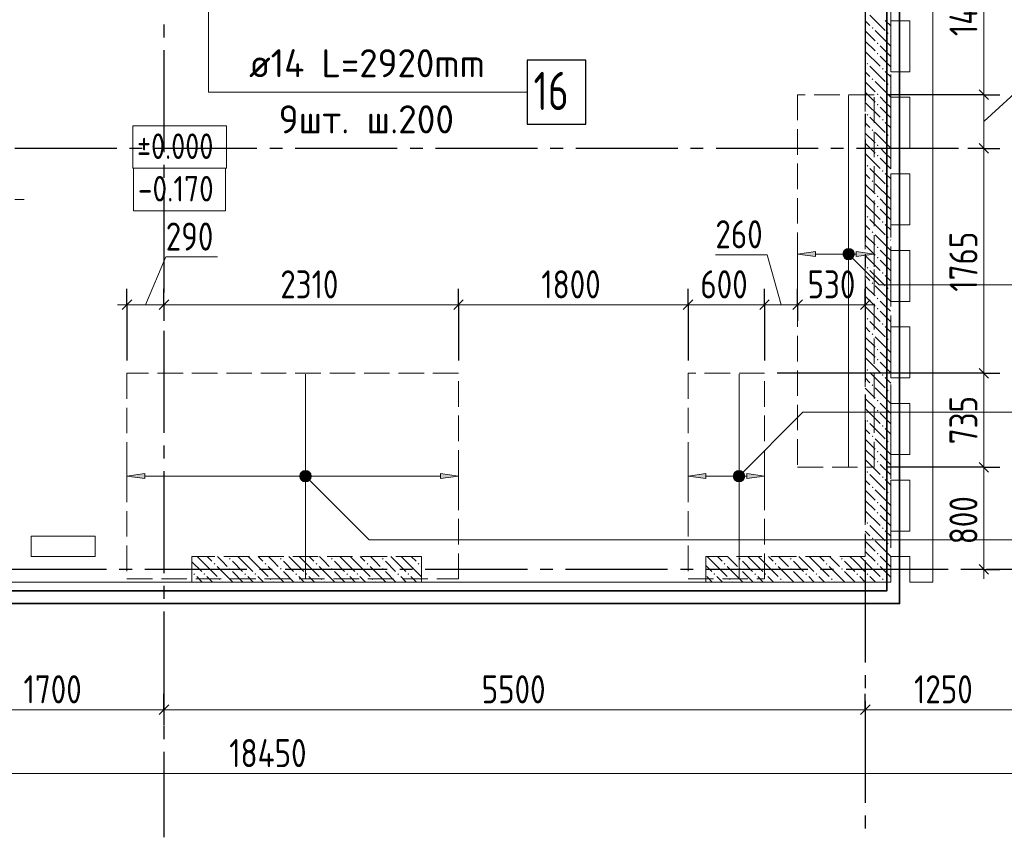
# Model space of a CAD drawing. Header units: millimetres. Extents: x 0 to 36258, y 0 to 42000.
# Tile 11 of 19: x 15193 to 22914, y 14930 to 21338. Entities that reach past the tile are written whole.
import ezdxf

# ---------------------------------------------------------------- set-up
doc = ezdxf.new("R2010")
doc.units = ezdxf.units.MM
doc.linetypes.add('______2', pattern=[270, 200, -70])
doc.linetypes.add('______5', pattern=[1100, 800, -100, 100, -100])
for name, color, linetype, lineweight in [('Standard', 7, 'Continuous', 25), ('Высотные отметки', 7, 'Continuous', 25), ('ДОП Верх по Х', 7, 'Continuous', 25), ('ЖБ Пилон', 180, 'Continuous', 25), ('Оси', 40, '______5', 18), ('Позиционная метка номер позиции', 7, 'Continuous', 13), ('Примечания', 7, 'Continuous', 25)]:
    doc.layers.add(name, color=color, linetype=linetype, lineweight=lineweight)
doc.layers.add('ЖБ Перекрытие верхний уровень', color=7, linetype='Continuous', lineweight=25, true_color=0xe0e0ff)
doc.layers.add('ЖБ Стена верхний уровень', color=7, linetype='Continuous', lineweight=25, true_color=0x006e00)
doc.styles.add('GOST 2.304-81', font='txt')
doc.styles.add('ISOCPEUR', font='txt')

msp = doc.modelspace()

# ---------------------------------------------------------------- hatches: boundary and pattern name
at = {"layer": 'ДОП Верх по Х', "linetype": 'Continuous', "lineweight": 13, "transparency": 33554687}
for points in [[(21674.9, 19533.3), (21693.7, 19463.6), (21693.7, 19538.6)], [(21693.7, 19538.6), (21693.7, 19463.6), (21712.4, 19468.8)], [(21693.7, 19538.6), (21712.4, 19468.8), (21712.4, 19533.3)], [(21661.4, 19482.3), (21661.4, 19519.8), (21656.2, 19501.1)], [(21661.4, 19519.8), (21674.9, 19468.8), (21674.9, 19533.3)], [(21661.4, 19519.8), (21661.4, 19482.3), (21674.9, 19468.8)], [(21674.9, 19533.3), (21674.9, 19468.8), (21693.7, 19463.6)], [(21712.4, 19533.3), (21712.4, 19468.8), (21725.9, 19482.3)], [(21712.4, 19533.3), (21725.9, 19482.3), (21725.9, 19519.8)], [(21725.9, 19519.8), (21725.9, 19482.3), (21731.2, 19501.1)], [(21753.7, 19481.1), (21893.7, 19501.1), (21753.7, 19521.1)], [(17401.8, 17742.3), (17401.8, 17779.7), (17396.5, 17761)], [(17401.8, 17779.7), (17415.3, 17728.8), (17415.3, 17793.2)], [(17401.8, 17779.7), (17401.8, 17742.3), (17415.3, 17728.8)], [(17415.3, 17793.2), (17434, 17723.5), (17434, 17798.5)], [(17415.3, 17793.2), (17415.3, 17728.8), (17434, 17723.5)], [(17434, 17798.5), (17434, 17723.5), (17452.8, 17728.8)], [(17434, 17798.5), (17452.8, 17728.8), (17452.8, 17793.2)], [(17452.8, 17793.2), (17452.8, 17728.8), (17466.3, 17742.3)], [(17452.8, 17793.2), (17466.3, 17742.3), (17466.3, 17779.7)], [(17466.3, 17779.7), (17466.3, 17742.3), (17471.5, 17761)], [(18494, 17741), (18634, 17761), (18494, 17781)], [(20801.8, 17742.3), (20801.8, 17779.7), (20796.5, 17761)], [(20801.8, 17779.7), (20815.3, 17728.8), (20815.3, 17793.2)], [(20801.8, 17779.7), (20801.8, 17742.3), (20815.3, 17728.8)], [(20815.3, 17793.2), (20834, 17723.5), (20834, 17798.5)], [(20815.3, 17793.2), (20815.3, 17728.8), (20834, 17723.5)], [(20834, 17798.5), (20834, 17723.5), (20852.8, 17728.8)], [(20834, 17798.5), (20852.8, 17728.8), (20852.8, 17793.2)], [(20852.8, 17793.2), (20852.8, 17728.8), (20866.3, 17742.3)], [(20852.8, 17793.2), (20866.3, 17742.3), (20866.3, 17779.7)], [(20866.3, 17779.7), (20866.3, 17742.3), (20871.5, 17761)], [(20894, 17741), (21034, 17761), (20894, 17781)]]:
    msp.add_hatch(color=7, dxfattribs=at).paths.add_polyline_path(points)
for points in [[(21433.7, 19481.1), (21293.7, 19501.1), (21433.7, 19521.1)], [(16174, 17741), (16034, 17761), (16174, 17781)], [(20574, 17741), (20434, 17761), (20574, 17781)]]:
    msp.add_hatch(color=7, dxfattribs=at).paths.add_polyline_path(points, flags=16)
at = {"layer": 'ЖБ Пилон', "linetype": 'Continuous', "lineweight": 18, "transparency": 33554687}
for points in [[(16714.5, 17073.1), (16721, 17079.6), (16727.5, 17073.1), (16721, 17066.6)], [(16834.5, 17113.1), (16840.9, 17119.6), (16847.4, 17113.1), (16840.9, 17106.6)], [(17114.5, 17073.1), (17121, 17079.6), (17127.5, 17073.1), (17121, 17066.6)], [(17234.5, 17113.1), (17240.9, 17119.6), (17247.4, 17113.1), (17240.9, 17106.6)], [(17514.5, 17073.1), (17521, 17079.6), (17527.5, 17073.1), (17521, 17066.6)], [(17634.5, 17113.1), (17640.9, 17119.6), (17647.4, 17113.1), (17640.9, 17106.6)], [(17914.5, 17073.1), (17921, 17079.6), (17927.5, 17073.1), (17921, 17066.6)], [(18034.5, 17113.1), (18040.9, 17119.6), (18047.4, 17113.1), (18040.9, 17106.6)], [(18314.5, 17073.1), (18321, 17079.6), (18327.5, 17073.1), (18321, 17066.6)], [(16554.4, 16993.1), (16560.9, 16999.6), (16567.4, 16993.1), (16560.9, 16986.6)], [(16634.5, 16993.1), (16640.9, 16999.6), (16647.4, 16993.1), (16640.9, 16986.6)], [(16834.5, 17033.1), (16840.9, 17039.6), (16847.4, 17033.1), (16840.9, 17026.6)], [(16954.4, 16993.1), (16960.9, 16999.6), (16967.4, 16993.1), (16960.9, 16986.6)], [(17034.5, 16993.1), (17040.9, 16999.6), (17047.4, 16993.1), (17040.9, 16986.6)], [(17234.5, 17033.1), (17240.9, 17039.6), (17247.4, 17033.1), (17240.9, 17026.6)], [(17354.4, 16993.1), (17360.9, 16999.6), (17367.4, 16993.1), (17360.9, 16986.6)], [(17434.5, 16993.1), (17440.9, 16999.6), (17447.4, 16993.1), (17440.9, 16986.6)], [(17634.5, 17033.1), (17640.9, 17039.6), (17647.4, 17033.1), (17640.9, 17026.6)], [(17754.4, 16993.1), (17760.9, 16999.6), (17767.4, 16993.1), (17760.9, 16986.6)], [(17834.5, 16993.1), (17840.9, 16999.6), (17847.4, 16993.1), (17840.9, 16986.6)], [(18034.5, 17033.1), (18040.9, 17039.6), (18047.4, 17033.1), (18040.9, 17026.6)], [(18154.4, 16993.1), (18160.9, 16999.6), (18167.4, 16993.1), (18160.9, 16986.6)], [(18234.5, 16993.1), (18240.9, 16999.6), (18247.4, 16993.1), (18240.9, 16986.6)], [(16754.4, 16953.1), (16760.9, 16959.6), (16767.4, 16953.1), (16760.9, 16946.6)], [(17154.4, 16953.1), (17160.9, 16959.6), (17167.4, 16953.1), (17160.9, 16946.6)], [(17554.4, 16953.1), (17560.9, 16959.6), (17567.4, 16953.1), (17560.9, 16946.6)], [(17954.4, 16953.1), (17960.9, 16959.6), (17967.4, 16953.1), (17960.9, 16946.6)]]:
    msp.add_hatch(color=7, dxfattribs=at).paths.add_polyline_path(points, flags=16)
at = {"layer": 'ЖБ Стена верхний уровень', "linetype": 'Continuous', "lineweight": 18, "transparency": 33554687}
for points in [[(21874.5, 21273.1), (21881, 21279.6), (21887.5, 21273.1), (21881, 21266.6)], [(21994.5, 21233.1), (22001, 21239.6), (22007.5, 21233.1), (22001, 21226.6)], [(21914.5, 21153.1), (21921, 21159.6), (21927.4, 21153.1), (21921, 21146.6)], [(21914.5, 21073.1), (21921, 21079.6), (21927.4, 21073.1), (21921, 21066.6)], [(21834.5, 20993.1), (21840.9, 20999.6), (21847.4, 20993.1), (21840.9, 20986.6)], [(21954.4, 20953.1), (21960.9, 20959.6), (21967.4, 20953.1), (21960.9, 20946.6)], [(21874.5, 20873.1), (21881, 20879.6), (21887.5, 20873.1), (21881, 20866.6)], [(21994.5, 20833.1), (22001, 20839.6), (22007.5, 20833.1), (22001, 20826.6)], [(21914.5, 20753.1), (21921, 20759.6), (21927.4, 20753.1), (21921, 20746.6)], [(21914.5, 20673.1), (21921, 20679.6), (21927.4, 20673.1), (21921, 20666.6)], [(21834.5, 20593.1), (21840.9, 20599.6), (21847.4, 20593.1), (21840.9, 20586.6)], [(21954.4, 20553.1), (21960.9, 20559.6), (21967.4, 20553.1), (21960.9, 20546.6)], [(21874.5, 20473.1), (21881, 20479.6), (21887.5, 20473.1), (21881, 20466.6)], [(21994.5, 20433.1), (22001, 20439.6), (22007.5, 20433.1), (22001, 20426.6)], [(21914.5, 20353.1), (21921, 20359.6), (21927.4, 20353.1), (21921, 20346.6)], [(21914.5, 20273.1), (21921, 20279.6), (21927.4, 20273.1), (21921, 20266.6)], [(21834.5, 20193.1), (21840.9, 20199.6), (21847.4, 20193.1), (21840.9, 20186.6)], [(21954.4, 20153.1), (21960.9, 20159.6), (21967.4, 20153.1), (21960.9, 20146.6)], [(21874.5, 20073.1), (21881, 20079.6), (21887.5, 20073.1), (21881, 20066.6)], [(21994.5, 20033.1), (22001, 20039.6), (22007.5, 20033.1), (22001, 20026.6)], [(21914.5, 19953.1), (21921, 19959.6), (21927.4, 19953.1), (21921, 19946.6)], [(21914.5, 19873.1), (21921, 19879.6), (21927.4, 19873.1), (21921, 19866.6)], [(21834.5, 19793.1), (21840.9, 19799.6), (21847.4, 19793.1), (21840.9, 19786.6)], [(21954.4, 19753.1), (21960.9, 19759.6), (21967.4, 19753.1), (21960.9, 19746.6)], [(21874.5, 19673.1), (21881, 19679.6), (21887.5, 19673.1), (21881, 19666.6)], [(21994.5, 19633.1), (22001, 19639.6), (22007.5, 19633.1), (22001, 19626.6)], [(21914.5, 19553.1), (21921, 19559.6), (21927.4, 19553.1), (21921, 19546.6)], [(21914.5, 19473.1), (21921, 19479.6), (21927.4, 19473.1), (21921, 19466.6)], [(21834.5, 19393.1), (21840.9, 19399.6), (21847.4, 19393.1), (21840.9, 19386.6)], [(21954.4, 19353.1), (21960.9, 19359.6), (21967.4, 19353.1), (21960.9, 19346.6)], [(21874.5, 19273.1), (21881, 19279.6), (21887.5, 19273.1), (21881, 19266.6)], [(21994.5, 19233.1), (22001, 19239.6), (22007.5, 19233.1), (22001, 19226.6)], [(21914.5, 19153.1), (21921, 19159.6), (21927.4, 19153.1), (21921, 19146.6)], [(21914.5, 19073.1), (21921, 19079.6), (21927.4, 19073.1), (21921, 19066.6)], [(21834.5, 18993.1), (21840.9, 18999.6), (21847.4, 18993.1), (21840.9, 18986.6)], [(21954.4, 18953.1), (21960.9, 18959.6), (21967.4, 18953.1), (21960.9, 18946.6)], [(21874.5, 18873.1), (21881, 18879.6), (21887.5, 18873.1), (21881, 18866.6)], [(21994.5, 18833.1), (22001, 18839.6), (22007.5, 18833.1), (22001, 18826.6)], [(21914.5, 18753.1), (21921, 18759.6), (21927.4, 18753.1), (21921, 18746.6)], [(21914.5, 18673.1), (21921, 18679.6), (21927.4, 18673.1), (21921, 18666.6)], [(21834.5, 18593.1), (21840.9, 18599.6), (21847.4, 18593.1), (21840.9, 18586.6)], [(21954.4, 18553.1), (21960.9, 18559.6), (21967.4, 18553.1), (21960.9, 18546.6)], [(21874.5, 18473.1), (21881, 18479.6), (21887.5, 18473.1), (21881, 18466.6)], [(21994.5, 18433.1), (22001, 18439.6), (22007.5, 18433.1), (22001, 18426.6)], [(21914.5, 18353.1), (21921, 18359.6), (21927.4, 18353.1), (21921, 18346.6)], [(21914.5, 18273.1), (21921, 18279.6), (21927.4, 18273.1), (21921, 18266.6)], [(21834.5, 18193.1), (21840.9, 18199.6), (21847.4, 18193.1), (21840.9, 18186.6)], [(21954.4, 18153.1), (21960.9, 18159.6), (21967.4, 18153.1), (21960.9, 18146.6)], [(21874.5, 18073.1), (21881, 18079.6), (21887.5, 18073.1), (21881, 18066.6)], [(21994.5, 18033.1), (22001, 18039.6), (22007.5, 18033.1), (22001, 18026.6)], [(21914.5, 17953.1), (21921, 17959.6), (21927.4, 17953.1), (21921, 17946.6)], [(21914.5, 17873.1), (21921, 17879.6), (21927.4, 17873.1), (21921, 17866.6)], [(21834.5, 17793.1), (21840.9, 17799.6), (21847.4, 17793.1), (21840.9, 17786.6)], [(21954.4, 17753.1), (21960.9, 17759.6), (21967.4, 17753.1), (21960.9, 17746.6)], [(21874.5, 17673.1), (21881, 17679.6), (21887.5, 17673.1), (21881, 17666.6)], [(21994.5, 17633.1), (22001, 17639.6), (22007.5, 17633.1), (22001, 17626.6)], [(21914.5, 17553.1), (21921, 17559.6), (21927.4, 17553.1), (21921, 17546.6)], [(21914.5, 17473.1), (21921, 17479.6), (21927.4, 17473.1), (21921, 17466.6)], [(21834.5, 17393.1), (21840.9, 17399.6), (21847.4, 17393.1), (21840.9, 17386.6)], [(21954.4, 17353.1), (21960.9, 17359.6), (21967.4, 17353.1), (21960.9, 17346.6)], [(21874.5, 17273.1), (21881, 17279.6), (21887.5, 17273.1), (21881, 17266.6)], [(21994.5, 17233.1), (22001, 17239.6), (22007.5, 17233.1), (22001, 17226.6)], [(21914.5, 17153.1), (21921, 17159.6), (21927.4, 17153.1), (21921, 17146.6)], [(20714.5, 17073.1), (20721, 17079.6), (20727.4, 17073.1), (20721, 17066.6)], [(20834.5, 17113.1), (20840.9, 17119.6), (20847.4, 17113.1), (20840.9, 17106.6)], [(21114.5, 17073.1), (21121, 17079.6), (21127.4, 17073.1), (21121, 17066.6)], [(21234.5, 17113.1), (21240.9, 17119.6), (21247.4, 17113.1), (21240.9, 17106.6)], [(21514.5, 17073.1), (21521, 17079.6), (21527.4, 17073.1), (21521, 17066.6)], [(21634.5, 17113.1), (21640.9, 17119.6), (21647.4, 17113.1), (21640.9, 17106.6)], [(21914.5, 17073.1), (21921, 17079.6), (21927.4, 17073.1), (21921, 17066.6)], [(20634.5, 16993.1), (20640.9, 16999.6), (20647.4, 16993.1), (20640.9, 16986.6)], [(20834.5, 17033.1), (20840.9, 17039.6), (20847.4, 17033.1), (20840.9, 17026.6)], [(20954.4, 16993.1), (20960.9, 16999.6), (20967.4, 16993.1), (20960.9, 16986.6)], [(21034.5, 16993.1), (21040.9, 16999.6), (21047.4, 16993.1), (21040.9, 16986.6)], [(21234.5, 17033.1), (21240.9, 17039.6), (21247.4, 17033.1), (21240.9, 17026.6)], [(21354.4, 16993.1), (21360.9, 16999.6), (21367.4, 16993.1), (21360.9, 16986.6)], [(21434.5, 16993.1), (21440.9, 16999.6), (21447.4, 16993.1), (21440.9, 16986.6)], [(21634.5, 17033.1), (21640.9, 17039.6), (21647.4, 17033.1), (21640.9, 17026.6)], [(21754.4, 16993.1), (21760.9, 16999.6), (21767.4, 16993.1), (21760.9, 16986.6)], [(21834.5, 16993.1), (21840.9, 16999.6), (21847.4, 16993.1), (21840.9, 16986.6)], [(20754.4, 16953.1), (20760.9, 16959.6), (20767.4, 16953.1), (20760.9, 16946.6)], [(21154.4, 16953.1), (21160.9, 16959.6), (21167.4, 16953.1), (21160.9, 16946.6)], [(21554.4, 16953.1), (21560.9, 16959.6), (21567.4, 16953.1), (21560.9, 16946.6)], [(21954.4, 16953.1), (21960.9, 16959.6), (21967.4, 16953.1), (21960.9, 16946.6)]]:
    msp.add_hatch(color=7, dxfattribs=at).paths.add_polyline_path(points, flags=16)
at = {"layer": 'Позиционная метка номер позиции', "linetype": 'Continuous', "lineweight": 13, "transparency": 33554687}
for points in [[(21650.4, 19512.5), (21682.2, 19544.3), (21661.9, 19532.9)], [(21682.2, 19544.3), (21650.4, 19512.5), (21650.4, 19489.6)], [(21682.2, 19544.3), (21650.4, 19489.6), (21705.1, 19544.3)], [(21705.1, 19544.3), (21650.4, 19489.6), (21661.9, 19469.2)], [(21705.1, 19544.3), (21661.9, 19469.2), (21725.5, 19532.9)], [(21725.5, 19532.9), (21661.9, 19469.2), (21682.2, 19457.8)], [(21725.5, 19532.9), (21682.2, 19457.8), (21737, 19512.5)], [(21737, 19512.5), (21682.2, 19457.8), (21705.1, 19457.8)], [(21737, 19512.5), (21705.1, 19457.8), (21737, 19489.6)], [(21737, 19489.6), (21705.1, 19457.8), (21725.5, 19469.2)], [(17390.7, 17772.4), (17422.5, 17804.3), (17402.2, 17792.8)], [(17422.5, 17804.3), (17390.7, 17772.4), (17390.7, 17749.5)], [(17422.5, 17804.3), (17390.7, 17749.5), (17445.4, 17804.3)], [(17445.4, 17804.3), (17390.7, 17749.5), (17402.2, 17729.2)], [(17445.4, 17804.3), (17402.2, 17729.2), (17465.8, 17792.8)], [(17465.8, 17792.8), (17402.2, 17729.2), (17422.5, 17717.7)], [(17465.8, 17792.8), (17422.5, 17717.7), (17477.3, 17772.4)], [(17477.3, 17772.4), (17422.5, 17717.7), (17445.4, 17717.7)], [(17477.3, 17772.4), (17445.4, 17717.7), (17477.3, 17749.5)], [(20790.7, 17772.4), (20865.8, 17729.2), (20802.2, 17792.8)], [(20790.7, 17749.5), (20845.4, 17717.7), (20790.7, 17772.4)], [(20790.7, 17772.4), (20845.4, 17717.7), (20865.8, 17729.2)], [(20802.2, 17792.8), (20877.3, 17749.5), (20822.5, 17804.3)], [(20802.2, 17792.8), (20865.8, 17729.2), (20877.3, 17749.5)], [(20822.5, 17804.3), (20877.3, 17749.5), (20877.3, 17772.4)], [(20822.5, 17804.3), (20877.3, 17772.4), (20845.4, 17804.3)], [(20845.4, 17804.3), (20877.3, 17772.4), (20865.8, 17792.8)], [(17477.3, 17749.5), (17445.4, 17717.7), (17465.8, 17729.2)], [(20822.5, 17717.7), (20790.7, 17749.5), (20802.2, 17729.2)], [(20790.7, 17749.5), (20822.5, 17717.7), (20845.4, 17717.7)]]:
    msp.add_hatch(color=7, dxfattribs=at).paths.add_polyline_path(points)

# ---------------------------------------------------------------- linework, layer by layer
at = {"layer": 'Standard', "color": 7, "linetype": 'Continuous', "lineweight": 13, "transparency": 33554687}
for p, q in [((22754, 20750), (22754, 22170)), ((22754, 20540), (23354, 21090)), ((22754, 20330), (22754, 20750)), ((22754, 18567), (22754, 20330)), ((15154, 19930), (15229, 19930)), ((16179, 19104.1), (16338.9, 19478.6)), ((16338.9, 19478.6), (16745.5, 19478.6)), ((21055.3, 19496.6), (20648.6, 19496.6)), ((21163.8, 19104.1), (21055.3, 19496.6)), ((16034, 19104.1), (15959, 19104.1)), ((16324, 19104.1), (16034, 19104.1)), ((18634, 19104.1), (16324, 19104.1)), ((20434, 19104.1), (18634, 19104.1)), ((21034, 19104.1), (20434, 19104.1)), ((21293.7, 19104.1), (21034, 19104.1)), ((21824, 19104.1), (21293.7, 19104.1)), ((21824, 19104.1), (21899, 19104.1)), ((22754, 17830), (22754, 18567)), ((22754, 17030), (22754, 16955)), ((14624, 15930), (16324, 15930)), ((16324, 15930), (21824, 15930)), ((21824, 15930), (23074, 15930)), ((7924, 15430), (26374, 15430))]:
    msp.add_line(p, q, dxfattribs=at)
at = {"layer": 'Standard', "color": 7, "linetype": 'Continuous', "lineweight": 25, "transparency": 33554687}
for p, q in [((22791.5, 20712.5), (22716.5, 20787.5)), ((22791.5, 20292.5), (22716.5, 20367.5)), ((16071.5, 19141.6), (15996.5, 19066.6)), ((16361.5, 19141.6), (16286.5, 19066.6)), ((18671.5, 19141.6), (18596.5, 19066.6)), ((20471.5, 19141.6), (20396.5, 19066.6)), ((21071.5, 19141.6), (20996.5, 19066.6)), ((21331.2, 19141.6), (21256.2, 19066.6)), ((21861.5, 19141.6), (21786.5, 19066.6)), ((22791.5, 18529.5), (22716.5, 18604.5)), ((22791.5, 17792.5), (22716.5, 17867.5)), ((22791.5, 16992.5), (22716.5, 17067.5)), ((16286.5, 15892.5), (16361.5, 15967.5)), ((21786.5, 15892.5), (21861.5, 15967.5))]:
    msp.add_line(p, q, dxfattribs=at)
at = {"layer": 'Standard', "color": 251, "linetype": 'Continuous', "lineweight": -3, "true_color": 0x656565, "transparency": 33554687}
for p, q in [((22754, 20750), (22629, 20750)), ((22754, 20750), (22879, 20750)), ((22754, 20330), (22629, 20330)), ((22754, 20330), (22879, 20330)), ((16034, 19104.1), (16034, 19229.1)), ((16324, 19104.1), (16324, 19229.1)), ((18634, 19104.1), (18634, 19229.1)), ((20434, 19104.1), (20434, 19229.1)), ((21034, 19104.1), (21034, 19229.1)), ((21293.7, 19104.1), (21293.7, 19229.1)), ((21824, 19104.1), (21824, 19229.1)), ((16034, 19104.1), (16034, 18979.1)), ((16034, 19104.1), (16034, 18667)), ((16324, 19104.1), (16324, 18979.1)), ((16324, 19104.1), (16324, 19104.1)), ((18634, 19104.1), (18634, 18979.1)), ((18634, 19104.1), (18634, 18667)), ((20434, 19104.1), (20434, 18979.1)), ((20434, 19104.1), (20434, 18667)), ((21034, 19104.1), (21034, 18979.1)), ((21034, 19104.1), (21034, 18667)), ((21293.7, 19104.1), (21293.7, 18979.1)), ((21293.7, 19104.1), (21293.7, 19104.1)), ((21824, 19104.1), (21824, 18979.1)), ((21824, 19104.1), (21824, 19104.1)), ((22754, 18567), (22629, 18567)), ((22754, 18567), (22879, 18567)), ((22754, 17830), (22629, 17830)), ((22754, 17830), (22879, 17830)), ((22754, 17030), (22629, 17030)), ((22754, 17030), (22879, 17030)), ((22754, 17030), (22754, 17030)), ((16324, 15930), (16324, 16055)), ((21824, 15930), (21824, 16055)), ((16324, 15930), (16324, 15805)), ((16324, 15930), (16324, 15930)), ((21824, 15930), (21824, 15805)), ((21824, 15930), (21824, 15930))]:
    msp.add_line(p, q, dxfattribs=at)
at = {"layer": 'Standard', "color": 254, "linetype": 'Continuous', "lineweight": 35, "true_color": 0xc4c4ff, "transparency": 33554687}
for points in [[(7874, 16762), (22093.7, 16762), (22093.7, 38338), (7874, 38338), (7874, 16762)], [(7974, 16862), (21993.7, 16862), (21993.7, 38238), (7974, 38238), (7974, 16862)]]:
    msp.add_lwpolyline(points, dxfattribs=at)
at = {"layer": 'Standard', "color": 251, "linetype": 'Continuous', "lineweight": -3, "true_color": 0x656565, "transparency": 33554687}
for points in [[(22754, 20750), (22737, 20750), (22737, 20750), (22737, 20750), (22737, 20750), (22737, 20750), (22737, 20750), (21993.7, 20750)], [(22754, 20330), (22737, 20330), (22737, 20330), (22737, 20330), (22737, 20330), (22737, 20330), (22737, 20330), (22654, 20330)], [(22754, 18567), (22737, 18567), (22737, 18567), (22737, 18567), (22737, 18567), (22737, 18567), (22737, 18567), (22737, 18567), (22737, 18567), (21134, 18567)], [(22754, 17830), (22737, 17830), (22737, 17830), (22737, 17830), (22737, 17830), (22737, 17830), (22737, 17830), (22737, 17830), (22737, 17830), (22737, 17830), (22737, 17830), (21993.7, 17830)]]:
    msp.add_lwpolyline(points, dxfattribs=at)
at = {"layer": 'Standard', "color": 7, "linetype": 'Continuous', "lineweight": 13, "transparency": 33554687}
msp.add_lwpolyline([(22754, 17030), (22754, 17255.6), (22754, 17255.6), (22754, 17367.8), (22754, 17367.8), (22754, 17830)], dxfattribs=at)
at = {"layer": 'Высотные отметки', "color": 253, "linetype": 'Continuous', "lineweight": 18, "true_color": 0xa0a0a0, "transparency": 33554687}
msp.add_lwpolyline([(16079.9, 20173.4), (16814.6, 20173.4), (16814.6, 20506.8), (16079.9, 20506.8), (16079.9, 20173.4)], dxfattribs=at)
at = {"layer": 'Высотные отметки', "color": 7, "linetype": 'Continuous', "lineweight": 18, "transparency": 33554687}
msp.add_lwpolyline([(16085.6, 19840.1), (16806.4, 19840.1), (16806.4, 20173.4), (16085.6, 20173.4), (16085.6, 19840.1)], dxfattribs=at)
at = {"layer": 'ДОП Верх по Х', "color": 7, "linetype": 'Continuous', "lineweight": 13, "transparency": 33554687}
msp.add_line((16972.5, 20770), (19080.5, 20770), dxfattribs=at)
at = {"layer": 'ДОП Верх по Х', "color": 7, "linetype": 'Continuous', "lineweight": 18, "transparency": 33554687}
for p, q in [((21693.7, 17836), (21693.7, 20744)), ((17434, 16962), (17434, 18560)), ((20834, 16962), (20834, 18560))]:
    msp.add_line(p, q, dxfattribs=at)
at = {"layer": 'ДОП Верх по Х', "color": 251, "linetype": 'Continuous', "lineweight": 13, "true_color": 0x494949, "transparency": 33554687}
for p, q in [((21293.7, 19501.1), (21293.7, 19601.1)), ((21693.7, 19538.6), (21693.7, 19538.6)), ((21893.7, 19501.1), (21893.7, 19601.1)), ((21293.7, 19501.1), (21433.7, 19521.1)), ((21433.7, 19481.1), (21293.7, 19501.1)), ((21293.7, 19501.1), (21293.7, 19401.1)), ((21293.7, 19501.1), (21293.7, 19501.1)), ((21433.7, 19521.1), (21433.7, 19481.1)), ((21433.7, 19501.1), (21663.7, 19501.1)), ((21693.7, 19463.6), (21693.7, 19463.6)), ((21723.7, 19501.1), (21753.7, 19501.1)), ((21893.7, 19501.1), (21753.7, 19521.1)), ((21753.7, 19521.1), (21753.7, 19481.1)), ((21753.7, 19481.1), (21893.7, 19501.1)), ((21893.7, 19501.1), (21893.7, 19401.1)), ((21893.7, 19501.1), (21893.7, 19501.1)), ((16034, 17761), (16034, 17861)), ((18634, 17761), (18634, 17861)), ((20434, 17761), (20434, 17861)), ((21034, 17761), (21034, 17861)), ((16034, 17761), (16174, 17781)), ((16174, 17741), (16034, 17761)), ((16034, 17761), (16034, 17661)), ((16034, 17761), (16034, 17761)), ((16174, 17781), (16174, 17741)), ((16174, 17761), (17404, 17761)), ((17434, 17798.5), (17434, 17798.5)), ((17464, 17761), (18494, 17761)), ((18634, 17761), (18494, 17781)), ((18494, 17781), (18494, 17741)), ((18494, 17741), (18634, 17761)), ((18634, 17761), (18634, 17661)), ((18634, 17761), (18634, 17761)), ((20434, 17761), (20574, 17781)), ((20574, 17741), (20434, 17761)), ((20434, 17761), (20434, 17661)), ((20434, 17761), (20434, 17761)), ((20574, 17781), (20574, 17741)), ((20574, 17761), (20804, 17761)), ((20834, 17798.5), (20834, 17798.5)), ((20864, 17761), (20894, 17761)), ((21034, 17761), (20894, 17781)), ((20894, 17781), (20894, 17741)), ((20894, 17741), (21034, 17761)), ((21034, 17761), (21034, 17661)), ((21034, 17761), (21034, 17761)), ((17434, 17723.5), (17434, 17723.5)), ((20834, 17723.5), (20834, 17723.5))]:
    msp.add_line(p, q, dxfattribs=at)
at = {"layer": 'ДОП Верх по Х', "color": 7, "linetype": 'Continuous', "lineweight": 25, "transparency": 33554687}
msp.add_lwpolyline([(19172.5, 20520), (19632.5, 20520), (19632.5, 21020), (19172.5, 21020), (19172.5, 20520)], dxfattribs=at)
at = {"layer": 'ДОП Верх по Х', "color": 251, "linetype": 'Continuous', "lineweight": 13, "true_color": 0x494949, "transparency": 33554687}
for centre in [(21693.7, 19501.1), (17434, 17761), (20834, 17761)]:
    msp.add_circle(centre, 37.5, dxfattribs=at)
at = {"layer": 'ЖБ Перекрытие верхний уровень', "color": 7, "linetype": 'Continuous', "lineweight": 18, "transparency": 33554687}
for p, q in [((22354, 16930), (22354, 23210)), ((22024, 20930), (22024, 21330)), ((22024, 21330), (22174, 21330)), ((22174, 21330), (22174, 20930)), ((22174, 20930), (22024, 20930)), ((22024, 20330), (22024, 20730)), ((22024, 20730), (22174, 20730)), ((22174, 20730), (22174, 20330)), ((22174, 20330), (22024, 20330)), ((22024, 19730), (22024, 20130)), ((22024, 20130), (22174, 20130)), ((22174, 20130), (22174, 19730)), ((22174, 19730), (22024, 19730)), ((22024, 19130), (22024, 19530)), ((22024, 19530), (22174, 19530)), ((22174, 19530), (22174, 19130)), ((22174, 19130), (22024, 19130)), ((22024, 18530), (22024, 18930)), ((22024, 18930), (22174, 18930)), ((22174, 18930), (22174, 18530)), ((22174, 18530), (22024, 18530)), ((22024, 17930), (22024, 18330)), ((22024, 18330), (22174, 18330)), ((22174, 18330), (22174, 17930)), ((22174, 17930), (22024, 17930)), ((22024, 17330), (22024, 17730)), ((22024, 17730), (22174, 17730)), ((22174, 17730), (22174, 17330)), ((22174, 17330), (22024, 17330)), ((15783.8, 17290), (15283.8, 17290)), ((15283.8, 17290), (15283.8, 17130)), ((15783.8, 17130), (15783.8, 17290)), ((15283.8, 17130), (15783.8, 17130)), ((22024, 16930), (22024, 17130)), ((22024, 17130), (22174, 17130)), ((22174, 17130), (22174, 16930)), ((7394, 16930), (22024, 16930)), ((22174, 16930), (22354, 16930))]:
    msp.add_line(p, q, dxfattribs=at)
at = {"layer": 'ЖБ Пилон', "color": 253, "linetype": '______2', "lineweight": 13, "true_color": 0xa0a0a0, "transparency": 33554687}
for p, q in [((18344, 17130), (16544, 17130)), ((16544, 17130), (16544, 16930)), ((18344, 16930), (18344, 17130)), ((16544, 16930), (18344, 16930))]:
    msp.add_line(p, q, dxfattribs=at)
at = {"layer": 'ЖБ Пилон', "color": 9, "linetype": 'Continuous', "lineweight": 18, "true_color": 0xc7c7c7, "transparency": 33554687}
for p, q in [((16544, 17090.1), (16621, 17013.1)), ((16584.1, 17130), (16621, 17093.1)), ((16621, 17093.1), (16740.9, 16973.1)), ((16664.1, 17130), (16701, 17093.1)), ((16781, 17093.1), (16744.1, 17130)), ((16821, 17053.1), (16781, 17093.1)), ((16860.9, 17093.1), (16940.9, 17013.1)), ((16940.9, 17093.1), (16904.1, 17130)), ((16940.9, 17093.1), (17021, 17013.1)), ((16984.1, 17130), (17021, 17093.1)), ((17021, 17093.1), (17140.9, 16973.1)), ((17064.1, 17130), (17101, 17093.1)), ((17181, 17093.1), (17144.1, 17130)), ((17221, 17053.1), (17181, 17093.1)), ((17260.9, 17093.1), (17340.9, 17013.1)), ((17340.9, 17093.1), (17304.1, 17130)), ((17340.9, 17093.1), (17421, 17013.1)), ((17384.1, 17130), (17421, 17093.1)), ((17421, 17093.1), (17540.9, 16973.1)), ((17464.1, 17130), (17501, 17093.1)), ((17581, 17093.1), (17544.1, 17130)), ((17621, 17053.1), (17581, 17093.1)), ((17660.9, 17093.1), (17740.9, 17013.1)), ((17740.9, 17093.1), (17704.1, 17130)), ((17740.9, 17093.1), (17821, 17013.1)), ((17784.1, 17130), (17821, 17093.1)), ((17821, 17093.1), (17940.9, 16973.1)), ((17864.1, 17130), (17901, 17093.1)), ((17981, 17093.1), (17944.1, 17130)), ((18021, 17053.1), (17981, 17093.1)), ((18060.9, 17093.1), (18140.9, 17013.1)), ((18140.9, 17093.1), (18104.1, 17130)), ((18140.9, 17093.1), (18221, 17013.1)), ((18184.1, 17130), (18221, 17093.1)), ((18221, 17093.1), (18340.9, 16973.1)), ((18264.1, 17130), (18301, 17093.1)), ((16740.9, 17053.1), (16860.9, 16933.1)), ((16860.9, 17013.1), (16944.1, 16930)), ((17140.9, 17053.1), (17260.9, 16933.1)), ((17260.9, 17013.1), (17344.1, 16930)), ((17540.9, 17053.1), (17660.9, 16933.1)), ((17660.9, 17013.1), (17744.1, 16930)), ((17940.9, 17053.1), (18060.9, 16933.1)), ((18060.9, 17013.1), (18144.1, 16930)), ((18340.9, 17053.1), (18344, 17050.1)), ((16544, 16930.1), (16544.1, 16930)), ((16621, 16933.1), (16581, 16973.1)), ((16624.1, 16930), (16621, 16933.1)), ((16660.9, 16973.1), (16704.1, 16930)), ((16781, 16933.1), (16784.1, 16930)), ((17021, 16933.1), (16981, 16973.1)), ((17024.1, 16930), (17021, 16933.1)), ((17060.9, 16973.1), (17104.1, 16930)), ((17181, 16933.1), (17184.1, 16930)), ((17421, 16933.1), (17381, 16973.1)), ((17424.1, 16930), (17421, 16933.1)), ((17460.9, 16973.1), (17504.1, 16930)), ((17581, 16933.1), (17584.1, 16930)), ((17821, 16933.1), (17781, 16973.1)), ((17824.1, 16930), (17821, 16933.1)), ((17860.9, 16973.1), (17904.1, 16930)), ((17981, 16933.1), (17984.1, 16930)), ((18221, 16933.1), (18181, 16973.1)), ((18224.1, 16930), (18221, 16933.1)), ((18260.9, 16973.1), (18304.1, 16930))]:
    msp.add_line(p, q, dxfattribs=at)
at = {"layer": 'ЖБ Стена верхний уровень', "color": 251, "linetype": '______2', "lineweight": 13, "true_color": 0x656565, "transparency": 33554687}
for p, q in [((21824, 23520), (21824, 17130)), ((22024, 16930), (22024, 23520)), ((21824, 17130), (20574, 17130)), ((20574, 17130), (20574, 16930)), ((20574, 16930), (21824, 16930)), ((21824, 16930), (22024, 16930))]:
    msp.add_line(p, q, dxfattribs=at)
at = {"layer": 'ЖБ Стена верхний уровень', "color": 9, "linetype": 'Continuous', "lineweight": 18, "true_color": 0xc7c7c7, "transparency": 33554687}
for p, q in [((21860.9, 21293.1), (21824, 21330.1)), ((21860.9, 21373.1), (21981, 21253.1)), ((21981, 21333.1), (22024, 21290.1)), ((21824, 21250.1), (21901, 21173.1)), ((21901, 21253.1), (22021, 21133.1)), ((21824, 21170.1), (21901, 21093.1)), ((22024, 21210.1), (22021, 21213.1)), ((21824, 21090.1), (21940.9, 20973.1)), ((21981, 21093.1), (21940.9, 21133.1)), ((22021, 21053.1), (21981, 21093.1)), ((21940.9, 21053.1), (22024, 20970.1)), ((21860.9, 20893.1), (21824, 20930.1)), ((21860.9, 20973.1), (21981, 20853.1)), ((21981, 20933.1), (22024, 20890.1)), ((21824, 20850.1), (21901, 20773.1)), ((21901, 20853.1), (22021, 20733.1)), ((21824, 20770.1), (21901, 20693.1)), ((22024, 20810.1), (22021, 20813.1)), ((21981, 20693.1), (21940.9, 20733.1)), ((22021, 20653.1), (21981, 20693.1)), ((21824, 20690.1), (21940.9, 20573.1)), ((21940.9, 20653.1), (22024, 20570.1)), ((21860.9, 20573.1), (21981, 20453.1)), ((21860.9, 20493.1), (21824, 20530.1)), ((21981, 20533.1), (22024, 20490.1)), ((21824, 20450.1), (21901, 20373.1)), ((21901, 20453.1), (22021, 20333.1)), ((22024, 20410.1), (22021, 20413.1)), ((21824, 20370.1), (21901, 20293.1)), ((21981, 20293.1), (21940.9, 20333.1)), ((21824, 20290.1), (21940.9, 20173.1)), ((21940.9, 20253.1), (22024, 20170.1)), ((22021, 20253.1), (21981, 20293.1)), ((21860.9, 20173.1), (21981, 20053.1)), ((21860.9, 20093.1), (21824, 20130.1)), ((21981, 20133.1), (22024, 20090.1)), ((21824, 20050.1), (21901, 19973.1)), ((21901, 20053.1), (22021, 19933.1)), ((22024, 20010.1), (22021, 20013.1)), ((21824, 19970.1), (21901, 19893.1)), ((21981, 19893.1), (21940.9, 19933.1)), ((21824, 19890.1), (21940.9, 19773.1)), ((21940.9, 19853.1), (22024, 19770.1)), ((22021, 19853.1), (21981, 19893.1)), ((21860.9, 19773.1), (21981, 19653.1)), ((21860.9, 19693.1), (21824, 19730.1)), ((21981, 19733.1), (22024, 19690.1)), ((21824, 19650.1), (21901, 19573.1)), ((21901, 19653.1), (22021, 19533.1)), ((22024, 19610.1), (22021, 19613.1)), ((21824, 19570.1), (21901, 19493.1)), ((21824, 19490.1), (21940.9, 19373.1)), ((21981, 19493.1), (21940.9, 19533.1)), ((22021, 19453.1), (21981, 19493.1)), ((21940.9, 19453.1), (22024, 19370.1)), ((21860.9, 19293.1), (21824, 19330.1)), ((21860.9, 19373.1), (21981, 19253.1)), ((21981, 19333.1), (22024, 19290.1)), ((21824, 19250.1), (21901, 19173.1)), ((21901, 19253.1), (22021, 19133.1)), ((21824, 19170.1), (21901, 19093.1)), ((22024, 19210.1), (22021, 19213.1)), ((21824, 19090.1), (21940.9, 18973.1)), ((21981, 19093.1), (21940.9, 19133.1)), ((22021, 19053.1), (21981, 19093.1)), ((21940.9, 19053.1), (22024, 18970.1)), ((21860.9, 18893.1), (21824, 18930.1)), ((21860.9, 18973.1), (21981, 18853.1)), ((21981, 18933.1), (22024, 18890.1)), ((21824, 18850.1), (21901, 18773.1)), ((21901, 18853.1), (22021, 18733.1)), ((21824, 18770.1), (21901, 18693.1)), ((22024, 18810.1), (22021, 18813.1)), ((21824, 18690.1), (21940.9, 18573.1)), ((21981, 18693.1), (21940.9, 18733.1)), ((22021, 18653.1), (21981, 18693.1)), ((21940.9, 18653.1), (22024, 18570.1)), ((21860.9, 18573.1), (21981, 18453.1)), ((21981, 18533.1), (22024, 18490.1)), ((21860.9, 18493.1), (21824, 18530.1)), ((21824, 18450.1), (21901, 18373.1)), ((21901, 18453.1), (22021, 18333.1)), ((22024, 18410.1), (22021, 18413.1)), ((21824, 18370.1), (21901, 18293.1)), ((21981, 18293.1), (21940.9, 18333.1)), ((21824, 18290.1), (21940.9, 18173.1)), ((21940.9, 18253.1), (22024, 18170.1)), ((22021, 18253.1), (21981, 18293.1)), ((21860.9, 18173.1), (21981, 18053.1)), ((21860.9, 18093.1), (21824, 18130.1)), ((21981, 18133.1), (22024, 18090.1)), ((21824, 18050.1), (21901, 17973.1)), ((21901, 18053.1), (22021, 17933.1)), ((22024, 18010.1), (22021, 18013.1)), ((21824, 17970.1), (21901, 17893.1)), ((21981, 17893.1), (21940.9, 17933.1)), ((21824, 17890.1), (21940.9, 17773.1)), ((21940.9, 17853.1), (22024, 17770.1)), ((22021, 17853.1), (21981, 17893.1)), ((21860.9, 17773.1), (21981, 17653.1)), ((21860.9, 17693.1), (21824, 17730.1)), ((21981, 17733.1), (22024, 17690.1)), ((21824, 17650.1), (21901, 17573.1)), ((21901, 17653.1), (22021, 17533.1)), ((22024, 17610.1), (22021, 17613.1)), ((21824, 17570.1), (21901, 17493.1)), ((21981, 17493.1), (21940.9, 17533.1)), ((21824, 17490.1), (21940.9, 17373.1)), ((21940.9, 17453.1), (22024, 17370.1)), ((22021, 17453.1), (21981, 17493.1)), ((21860.9, 17373.1), (21981, 17253.1)), ((21860.9, 17293.1), (21824, 17330.1)), ((21981, 17333.1), (22024, 17290.1)), ((21824, 17250.1), (21901, 17173.1)), ((21901, 17253.1), (22021, 17133.1)), ((21824, 17170.1), (21901, 17093.1)), ((22024, 17210.1), (22021, 17213.1)), ((20584.1, 17130), (20621, 17093.1)), ((20621, 17093.1), (20740.9, 16973.1)), ((20664.1, 17130), (20701, 17093.1)), ((20781, 17093.1), (20744.1, 17130)), ((20821, 17053.1), (20781, 17093.1)), ((20860.9, 17093.1), (20940.9, 17013.1)), ((20940.9, 17093.1), (20904.1, 17130)), ((20940.9, 17093.1), (21021, 17013.1)), ((20984.1, 17130), (21021, 17093.1)), ((21021, 17093.1), (21140.9, 16973.1)), ((21064.1, 17130), (21101, 17093.1)), ((21181, 17093.1), (21144.1, 17130)), ((21221, 17053.1), (21181, 17093.1)), ((21260.9, 17093.1), (21340.9, 17013.1)), ((21340.9, 17093.1), (21304.1, 17130)), ((21340.9, 17093.1), (21421, 17013.1)), ((21384.1, 17130), (21421, 17093.1)), ((21421, 17093.1), (21540.9, 16973.1)), ((21464.1, 17130), (21501, 17093.1)), ((21581, 17093.1), (21544.1, 17130)), ((21621, 17053.1), (21581, 17093.1)), ((21660.9, 17093.1), (21740.9, 17013.1)), ((21740.9, 17093.1), (21704.1, 17130)), ((21740.9, 17093.1), (21821, 17013.1)), ((21784.1, 17130), (21821, 17093.1)), ((21821, 17093.1), (21824, 17090.1)), ((21824, 17090.1), (21940.9, 16973.1)), ((21981, 17093.1), (21940.9, 17133.1)), ((22021, 17053.1), (21981, 17093.1)), ((20574, 17060.1), (20621, 17013.1)), ((20740.9, 17053.1), (20860.9, 16933.1)), ((20860.9, 17013.1), (20944.1, 16930)), ((21140.9, 17053.1), (21260.9, 16933.1)), ((21260.9, 17013.1), (21344.1, 16930)), ((21540.9, 17053.1), (21660.9, 16933.1)), ((21660.9, 17013.1), (21744.1, 16930)), ((21940.9, 17053.1), (22024, 16970.1)), ((20621, 16933.1), (20581, 16973.1)), ((20624.1, 16930), (20621, 16933.1)), ((20660.9, 16973.1), (20704.1, 16930)), ((20781, 16933.1), (20784.1, 16930)), ((21021, 16933.1), (20981, 16973.1)), ((21024.1, 16930), (21021, 16933.1)), ((21060.9, 16973.1), (21104.1, 16930)), ((21181, 16933.1), (21184.1, 16930)), ((21421, 16933.1), (21381, 16973.1)), ((21424.1, 16930), (21421, 16933.1)), ((21460.9, 16973.1), (21504.1, 16930)), ((21581, 16933.1), (21584.1, 16930)), ((21821, 16933.1), (21781, 16973.1)), ((21824, 16930.1), (21821, 16933.1)), ((21824.1, 16930), (21824, 16930.1)), ((21860.9, 16973.1), (21904.1, 16930)), ((21981, 16933.1), (21984.1, 16930))]:
    msp.add_line(p, q, dxfattribs=at)
at = {"layer": 'Оси', "color": 8, "linetype": '______5', "lineweight": -3, "transparency": 33554687}
for p, q in [((21824, 39100), (21824, 14930)), ((16324, 38700), (16324, 14930)), ((22554, 20330), (3600, 20330)), ((23574, 17030), (3600, 17030))]:
    msp.add_line(p, q, dxfattribs=at)
at = {"layer": 'Позиционная метка номер позиции', "color": 7, "linetype": 'Continuous', "lineweight": 13, "transparency": 33554687}
for p, q in [((21661.9, 19532.9), (21661.9, 19532.9)), ((21661.9, 19469.2), (21661.9, 19469.2)), ((21725.5, 19532.9), (21725.5, 19532.9)), ((21725.5, 19469.2), (21725.5, 19469.2)), ((17402.2, 17792.8), (17402.2, 17792.8)), ((17465.8, 17792.8), (17465.8, 17792.8)), ((20802.2, 17792.8), (20802.2, 17792.8)), ((20865.8, 17792.8), (20865.8, 17792.8)), ((17402.2, 17729.2), (17402.2, 17729.2)), ((17465.8, 17729.2), (17465.8, 17729.2)), ((20802.2, 17729.2), (20802.2, 17729.2)), ((20865.8, 17729.2), (20865.8, 17729.2))]:
    msp.add_line(p, q, dxfattribs=at)
for points in [[(17224, 23168.2), (16672.5, 22616.7), (16672.5, 20770), (19172.5, 20770)], [(21693.7, 19501.1), (21933.7, 19261), (25254, 19261)], [(20834, 17761), (21334, 18261), (25254, 18261)], [(17434, 17761), (17934, 17261), (25254, 17261)]]:
    msp.add_lwpolyline(points, dxfattribs=at)
for centre in [(21693.7, 19501.1), (17434, 17761), (20834, 17761)]:
    msp.add_circle(centre, 45, dxfattribs=at)
at = {"layer": 'Примечания', "color": 7, "linetype": '______2', "lineweight": 18, "transparency": 33554687}
for p, q in [((21893.7, 20750), (21293.7, 20750)), ((21293.7, 20750), (21293.7, 17830)), ((21893.7, 17830), (21893.7, 20750)), ((18634, 18567), (16034, 18567)), ((16034, 18567), (16034, 16955)), ((18634, 16955), (18634, 18567)), ((21034, 18567), (20434, 18567)), ((20434, 18567), (20434, 16955)), ((21034, 16955), (21034, 18567)), ((21293.7, 17830), (21893.7, 17830)), ((16034, 16955), (18634, 16955)), ((20434, 16955), (21034, 16955))]:
    msp.add_line(p, q, dxfattribs=at)

# ---------------------------------------------------------------- texts
at = {"layer": 'Standard', "color": 7, "linetype": 'Continuous', "lineweight": 25, "transparency": 33554687, "char_height": 220, "attachment_point": 7, "rotation": 90, "style": 'GOST 2.304-81'}
for s, insert, width in [('1420', (22704, 21209.8), 625.741), ('1765', (22704, 19206.2), 610.159), ('735', (22704, 18010.9), 500.814), ('800', (22704, 17226.7), 531.967)]:
    msp.add_mtext(s, dxfattribs=dict(at, insert=insert, width=width))
at = {"layer": 'Standard', "color": 7, "linetype": 'Continuous', "lineweight": 25, "transparency": 33554687, "char_height": 220, "attachment_point": 7, "style": 'GOST 2.304-81'}
for s, insert, width in [('290', (16338.9, 19528.6), 531.96), ('260', (20648.6, 19546.6), 531.967), ('2310', (17236.6, 19154.1), 610.159), ('1800', (19283.8, 19154.1), 625.741), ('600', (20530.7, 19154.1), 531.967), ('530', (21371.2, 19154.1), 500.82), ('1700', (15223.8, 15980), 625.741), ('5500', (18816, 15980), 641.476), ('1250', (22206.6, 15980), 610.165), ('18450', (16836.3, 15480), 750.814)]:
    msp.add_mtext(s, dxfattribs=dict(at, insert=insert, width=width))
at = {"layer": 'Высотные отметки', "color": 253, "linetype": 'Continuous', "lineweight": 18, "true_color": 0xa0a0a0, "transparency": 33554687, "insert": (16113.3, 20246.8), "char_height": 200, "width": 767.81, "attachment_point": 7, "style": 'GOST 2.304-81'}
msp.add_mtext('%%p0.000', dxfattribs=at)
at = {"layer": 'Высотные отметки', "color": 7, "linetype": 'Continuous', "lineweight": 18, "transparency": 33554687, "insert": (16120.3, 19913.4), "char_height": 200, "width": 755.4, "attachment_point": 7, "style": 'GOST 2.304-81'}
msp.add_mtext('\\W1.04;-0.170', dxfattribs=at)
at = {"layer": 'ДОП Верх по Х', "color": 7, "linetype": 'Continuous', "lineweight": 13, "transparency": 33554687, "attachment_point": 7, "style": 'ISOCPEUR'}
for s, insert, char_height, width in [('\\W0.96;ø14 L=2920mm ', (16992.5, 20887.3), 220, 2172.611), ('\\W0.75;16', (19222.5, 20630), 300, 472.281), ('\\W0.97;9шт. ш.200 ', (17223.5, 20447.3), 220, 1712.337)]:
    msp.add_mtext(s, dxfattribs=dict(at, insert=insert, char_height=char_height, width=width))

doc.saveas('drawing.dxf')
